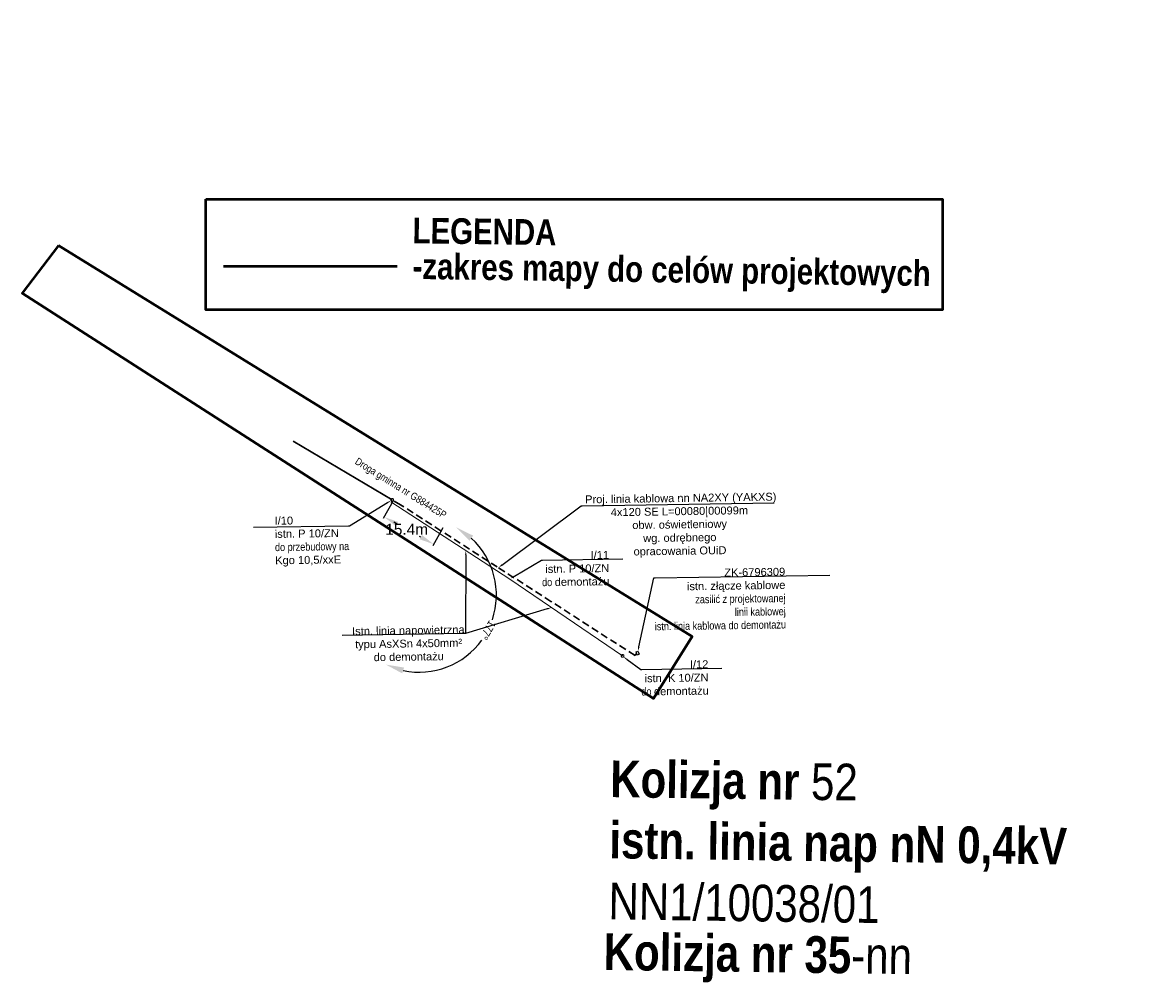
# Model space of a CAD drawing. Header units: millimetres. Extents: x 6504137 to 6515825, y 5737606 to 5784558.
# Tile 1 of 115: x 6504817 to 6505121, y 5737606 to 5737868. Entities that reach past the tile are written whole.
import ezdxf
from ezdxf import colors
from ezdxf.entities.mleader import LeaderData, LeaderLine
from ezdxf.math import Vec2, Vec3

# ---------------------------------------------------------------- set-up
doc = ezdxf.new("R2010")
doc.units = ezdxf.units.MM
doc.linetypes.add('JIS_02_2.0', pattern=[3, 2, -1])
for name, color, linetype in [('- kolizja linia nn', 132, 'Continuous'), ('_Kąt załomu', 7, 'Continuous'), ('_Opisy', 7, 'Continuous')]:
    doc.layers.add(name, color=color, linetype=linetype)
for name, color, linetype, lineweight in [('-Linia kablowa nn', 132, 'JIS_02_2.0', 30), ('_-demontaż nn', 132, 'DEMONTAZ', 20), ('_trasa_slupy', 1, 'Continuous', 20), ('_Zakres mapy projektowej', 4, 'Continuous', 50)]:
    doc.layers.add(name, color=color, linetype=linetype, lineweight=lineweight)
doc.layers.add('-wymiary', color=7, linetype='Continuous', lineweight=35, true_color=0x000000)
doc.layers.add('istn. linia nap.', color=7, linetype='Continuous', lineweight=0, true_color=0x000000)
doc.styles.add('Arial_Narr', font='ARIALN.TTF')
doc.styles.add('GEO-INFO', font='arial.ttf')
doc.styles.get("Standard").update_dxf_attribs({"font": 'ARIALN.TTF'})
doc.linetypes.add('DEMONTAZ', pattern='A,1,["x",Standard,S=1,R=0,X=-0.1,Y=-0.35],1', length=2)
doc.dimstyles.new('Kat załomu', dxfattribs={"dimtxt": 2.2, "dimasz": 5, "dimexe": 0.18, "dimexo": 0.0625, "dimtad": 0, "dimtih": 1, "dimtoh": 1, "dimdec": 4, "dimzin": 0, "dimdsep": 46, "dimtxsty": 'Standard', "dimcen": 0.9, "dimse1": 1, "dimse2": 1, "dimadec": 0, "dimazin": 0, "dimtfac": 1, "dimtdec": 4, "dimtofl": 0, "dimtmove": 0, "dimatfit": 3, "dimfxl": 1, "dimtolj": 1, "dimtzin": 0, "dimarcsym": 0})
doc.dimstyles.new('McRobic', dxfattribs={"dimtxt": 3, "dimasz": 4, "dimexe": 0.5, "dimexo": 0.04, "dimgap": 0.4, "dimtad": 0, "dimtih": 1, "dimtoh": 1, "dimdec": 1, "dimrnd": 0.01, "dimzin": 0, "dimdsep": 46, "dimtxsty": 'Standard', "dimcen": 0.09, "dimadec": 0, "dimazin": 0, "dimtfac": 1, "dimtdec": 1, "dimtofl": 0, "dimtmove": 0, "dimatfit": 3, "dimfxl": 1, "dimtolj": 1, "dimtzin": 0, "dimlwd": 25, "dimlwe": 25, "dimarcsym": 0})

# ---------------------------------------------------------------- blocks, each defined once
blk = doc.blocks.new('*D61')
at = {"layer": '_Kąt załomu', "color": 0, "lineweight": -2, "transparency": 16777216}
for start, end in [(3.6817, 94.6511), (254.9964, 345.9617)]:
    blk.add_arc((6505054.65, 5737946.46), 20.81, start, end, dxfattribs=at)
at = {"layer": '_Kąt załomu', "color": 0, "transparency": 16777216}
for points in [[(6505053.13, 5737966.38), (6505052.8, 5737968.01), (6505048.07, 5737966.2)], [(6505048.96, 5737925.59), (6505049.58, 5737927.13), (6505044.63, 5737928.23)]]:
    blk.add_solid(points, dxfattribs=at)
at = {"layer": 'Defpoints', "color": 0, "transparency": 16777216}
for p in [(6504874.76, 5738485.57), (6505072.16, 5737957.7), (6505054.65, 5737946.46), (6504925.59, 5737711.74)]:
    blk.add_point(p, dxfattribs=at)
at = {"layer": '_Kąt załomu', "color": 0, "transparency": 16777216, "insert": (6505075.38, 5737944.58), "char_height": 2.2, "attachment_point": 5, "rotation": 265}
blk.add_mtext('\\A1;227°', dxfattribs=at)
blk = doc.blocks.new('*D62')
at = {"layer": '_Kąt załomu', "color": 0, "lineweight": -2, "transparency": 16777216}
for start, end in [(341.2876, 47.5471), (257.9751, 324.2958)]:
    blk.add_arc((6504925.59, 5737711.74), 21.04, start, end, dxfattribs=at)
at = {"layer": '_Kąt załomu', "color": 0, "transparency": 16777216}
for points in [[(6504939.31, 5737726.59), (6504940.28, 5737727.95), (6504935.73, 5737730.18)], [(6504920.94, 5737690.38), (6504921.47, 5737691.95), (6504916.47, 5737692.78)]]:
    blk.add_solid(points, dxfattribs=at)
at = {"layer": 'Defpoints', "color": 0, "transparency": 16777216}
for p in [(6505054.65, 5737946.46), (6504925.59, 5737711.74), (6504937.14, 5737694.15), (6504914.43, 5737688.53)]:
    blk.add_point(p, dxfattribs=at)
at = {"layer": '_Kąt załomu', "color": 0, "transparency": 16777216, "insert": (6504944.3, 5737702.11), "char_height": 2.2, "attachment_point": 5, "rotation": 240}
blk.add_mtext('\\A1;177°', dxfattribs=at)
blk = doc.blocks.new('*D164')
at = {"layer": '-wymiary', "color": 0, "linetype": 'Continuous', "lineweight": 25, "transparency": 16777216}
for p, q in [((6504918.49, 5737737.48), (6504915.8, 5737732.59)), ((6504931.98, 5737730.06), (6504929.28, 5737725.17))]:
    blk.add_line(p, q, dxfattribs=at)
at = {"layer": '-wymiary', "color": 0, "lineweight": 25, "transparency": 16777216}
for p, q in [((6504919.55, 5737731.1), (6504918.66, 5737731.59)), ((6504926.02, 5737727.54), (6504925.67, 5737727.73))]:
    blk.add_line(p, q, dxfattribs=at)
at = {"layer": '-wymiary', "color": 0, "transparency": 16777216}
for points in [[(6504919.87, 5737731.68), (6504919.23, 5737730.52), (6504916.04, 5737733.03)], [(6504925.7, 5737726.95), (6504926.34, 5737728.12), (6504929.52, 5737725.61)]]:
    blk.add_solid(points, dxfattribs=at)
at = {"layer": 'Defpoints', "color": 0, "transparency": 16777216}
for p in [(6504918.51, 5737737.52), (6504916.04, 5737733.03), (6504931.99, 5737730.09)]:
    blk.add_point(p, dxfattribs=at)
at = {"layer": '-wymiary', "color": 0, "transparency": 16777216, "insert": (6504922.16, 5737729.66), "char_height": 3, "attachment_point": 5, "rotation": 0.0213, "style": 'GEO-INFO'}
blk.add_mtext('\\A1;15.4m', dxfattribs=at)
blk = doc.blocks.new('OKRAG_PELNY')
at = {"color": 0}
blk.add_lwpolyline([(0.5, 0), (0.482963, -0.12941), (0.433013, -0.25), (0.353553, -0.353553), (0.25, -0.433013), (0.12941, -0.482963), (0, -0.5), (-0.12941, -0.482963), (-0.25, -0.433013), (-0.353553, -0.353553), (-0.433013, -0.25), (-0.482963, -0.12941), (-0.5, 0), (-0.482963, 0.12941), (-0.433013, 0.25), (-0.353553, 0.353553), (-0.25, 0.433013), (-0.12941, 0.482963), (0, 0.5), (0.12941, 0.482963), (0.25, 0.433013), (0.353553, 0.353553), (0.433013, 0.25), (0.482963, 0.12941)], close=True, dxfattribs=at)

msp = doc.modelspace()

# ---------------------------------------------------------------- linework, layer by layer
at = {"layer": '- kolizja linia nn', "elevation": 10.18}
msp.add_lwpolyline([(6504985.01703, 5737695.37072), (6504984.6875, 5737696.21909), (6504985.20333, 5737696.41945), (6504985.53286, 5737695.57109)], close=True, dxfattribs=at)
at = {"layer": '_-demontaż nn', "linetype": 'DEMONTAZ'}
msp.add_line((6504950.33106, 5737716.06811, 10.18), (6504981.01312, 5737695.11885, 10.18), dxfattribs=at)
at = {"layer": '_Zakres mapy projektowej', "color": 18, "true_color": 0x000000}
msp.add_lwpolyline([(6504867.39143, 5737819.76663), (6505068.20231, 5737819.76663), (6505068.20231, 5737789.51118), (6504867.39143, 5737789.51118)], close=True, dxfattribs=at)
at = {"layer": '_Zakres mapy projektowej'}
msp.add_lwpolyline([(6504872.26194, 5737801.4539), (6504919.53603, 5737801.4539)], dxfattribs=at)

# ---------------------------------------------------------------- block references
at = {"layer": '_-demontaż nn', "color": 18, "lineweight": 18, "true_color": 0x000000, "xscale": 0.6999999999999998, "yscale": 0.6999999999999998, "rotation": 179.6972132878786}
msp.add_blockref('OKRAG_PELNY', (6504981.02282, 5737695.14002, 10.18), dxfattribs=at)

# ---------------------------------------------------------------- texts
at = {"layer": '_trasa_slupy', "attachment_point": 1, "rotation": 359.205026, "style": 'Arial_Narr'}
for s, insert, char_height, width in [('{\\fArial Narrow|b1|i0|c238|p34;LEGENDA}', (6504923.83381, 5737814.70664, 7.126), 7, 243.7368529), ('{\\fArial Narrow|b1|i0|c238|p34;-zakres mapy do celów projektowych}', (6504923.83381, 5737804.97751, 7.126), 7, 243.7368529), ('{\\fArial Narrow|b1|i0|c238|p34;Kolizja nr }52\\P{\\fArial Narrow|b1|i0|c238|p34;istn. linia nap nN 0,4kV\\P}NN1/10038/01', (6504977.74133, 5737666.62422, 10.18), 10, 348.1955042)]:
    msp.add_mtext(s, dxfattribs=dict(at, insert=insert, char_height=char_height, width=width))
at = {"layer": '_trasa_slupy', "color": 5, "insert": (6504975.96207, 5737619.47726), "char_height": 10, "width": 348.1955042, "attachment_point": 1, "rotation": 359.205026, "style": 'Arial_Narr'}
msp.add_mtext('{\\fArial Narrow|b1|i0|c238|p34;Kolizja nr 35}-nn', dxfattribs=at)

# ---------------------------------------------------------------- dimensions: what is measured, and where the dimension line sits
at = {"layer": '_Kąt załomu'}
for base, center, p1, p2, picture, middle, turn in [((6505072.16317, 5737957.69977), (6505054.654, 5737946.459), (6504874.761, 5738485.573), (6504925.589, 5737711.743), '*D61', (6505075.37602, 5737944.58182), 265), ((6504937.13583, 5737694.15342), (6504925.589, 5737711.743), (6505054.654, 5737946.459), (6504914.433, 5737688.534), '*D62', (6504944.29665, 5737702.1125), 240)]:
    dim = msp.add_angular_dim_3p(base=base, center=center, p1=p1, p2=p2, dimstyle='Kat załomu', dxfattribs=at)
    dim.commit()
    dim.dimension.update_dxf_attribs({"geometry": picture, "text_midpoint": middle, "text_rotation": turn})

# ---------------------------------------------------------------- leaders
at = {"layer": '_Opisy', "linetype": 'Continuous'}
ml = msp.add_multileader_mtext('Standard', dxfattribs=at)
ml.set_content('{\\fArial|b0|i0|c238|p34;\\C256; Proj. linia kablowa nn NA2XY (YAKXS) \\P\\pxqc;4x120 SE L=00080|00099m\\Pobw. oświetleniowy \\Pwg. odrębnego\\Popracowania OUiD }', color=256)
ml.set_leader_properties()
ml.build(insert=Vec2(0, 0))
ml.multileader.update_dxf_attribs({"text_left_attachment_type": 6, "text_right_attachment_type": 6, "dogleg_length": 0.36, "arrow_head_size": 1.2, "scale": 0.8})
ctx = ml.context
ctx.base_point, ctx.scale, ctx.char_height, ctx.arrow_head_size, ctx.landing_gap_size, ctx.plane_origin, ctx.plane_x_axis, ctx.plane_y_axis = Vec3(6504969.97889, 5737736.1005, 61.78), 0.8, 2.16, 1.2, 0.072, Vec3(6504881.23763, 5737506.78867, 61.78), Vec3(0.999892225, 0.014681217), Vec3(-0.014681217, 0.999892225)
ctx.left_attachment, ctx.right_attachment, ctx.text_align_type = 6, 6, 2
notes = []
notes.append((ctx, [(1, (1, 1, 0), (6504969.69092, 5737736.09627, 61.78), (0.999892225, 0.014681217), 0.288, [(1, [(6504947.17414, 5737719.20918, 61.78)], 0, [])])]))
ctx.mtext.insert, ctx.mtext.text_direction, ctx.mtext.rotation, ctx.mtext.alignment, ctx.mtext.flow_direction = Vec3(6504996.45151, 5737739.286, 61.78), Vec3(0.999892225, 0.014681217), 0.014681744, 2, 5
ml = msp.add_multileader_mtext('Standard', dxfattribs=at)
ml.set_content('\\pxqc;{\\fArial|b0|i0|c238|p34;Istn. linia napowietrzna \\Ptypu AsXSn 4x50mm²\\P\\pq*;do demontażu}', color=256)
ml.set_leader_properties()
ml.build(insert=Vec2(0, 0))
ml.multileader.update_dxf_attribs({"text_left_attachment_type": 6, "text_right_attachment_type": 6, "dogleg_length": 0.45, "arrow_head_size": 1.2, "scale": 0.8})
ctx = ml.context
ctx.base_point, ctx.scale, ctx.char_height, ctx.arrow_head_size, ctx.landing_gap_size, ctx.plane_origin, ctx.plane_x_axis, ctx.plane_y_axis = Vec3(6504907.43023, 5737700.77543, 51.2), 0.8, 2.16, 1.2, 0.072, Vec3(6505019.62709, 5737746.5112, 51.2), Vec3(0.999892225, 0.014681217), Vec3(-0.014681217, 0.999892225)
ctx.left_attachment, ctx.right_attachment = 6, 6
notes.append((ctx, [(0, (1, 1, 0), (6504938.21659, 5737701.22746, 51.2), (-0.999892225, -0.014681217), 0.36, [(1, [(6504961.65601, 5737708.33559, 51.2)], 0, []), (0, [(6504938.28014, 5737723.88021, 51.2)], 0, [])])]))
ctx.mtext.insert, ctx.mtext.text_direction, ctx.mtext.rotation, ctx.mtext.alignment, ctx.mtext.flow_direction = Vec3(6504922.6112, 5737703.19393, 51.2), Vec3(0.999892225, 0.014681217), 0.014681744, 2, 5
ml = msp.add_multileader_mtext('Standard', dxfattribs=at)
ml.set_content('{\\fArial|b0|i0|c238|p34;I/11        \\P\\C256;istn. P 10/ZN\\P}do {\\fArial|b0|i0|c238|p34;\\C256;demontażu}', color=256)
ml.set_leader_properties()
ml.build(insert=Vec2(0, 0))
ml.multileader.update_dxf_attribs({"text_left_attachment_type": 6, "text_right_attachment_type": 6, "dogleg_length": 0.36, "arrow_head_size": 1.2, "scale": 0.8})
ctx = ml.context
ctx.base_point, ctx.scale, ctx.char_height, ctx.arrow_head_size, ctx.landing_gap_size, ctx.plane_origin, ctx.plane_x_axis, ctx.plane_y_axis = Vec3(6504959.21556, 5737721.28494, 40.96), 0.8, 2.16, 1.2, 0.072, Vec3(6505069.94629, 5737764.57716, 40.96), Vec3(0.999892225, 0.014681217), Vec3(-0.014681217, 0.999892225)
ctx.left_attachment, ctx.right_attachment, ctx.text_align_type = 6, 6, 2
notes.append((ctx, [(1, (1, 1, 0), (6504958.92759, 5737721.28071, 40.96), (0.999892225, 0.014681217), 0.288, [(1, [(6504950.49176, 5737716.25962, 40.96)], 0, [])])]))
ctx.mtext.insert, ctx.mtext.text_direction, ctx.mtext.rotation, ctx.mtext.alignment, ctx.mtext.flow_direction = Vec3(6504977.32552, 5737723.78329, 40.96), Vec3(0.999892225, 0.014681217), 0.014681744, 3, 5
ml = msp.add_multileader_mtext('Standard', dxfattribs=at)
ml.set_content('{\\fArial|b0|i0|c238|p34;ZK-6796309        \\P\\C256;istn. złącze kablowe\\P}zasilić z projektowanej \\Plinii kablowej\\Pistn. linia kablowa do demontażu', color=256)
ml.set_leader_properties()
ml.build(insert=Vec2(0, 0))
ml.multileader.update_dxf_attribs({"text_left_attachment_type": 6, "text_right_attachment_type": 6, "dogleg_length": 0.36, "arrow_head_size": 1.2, "scale": 0.8})
ctx = ml.context
ctx.base_point, ctx.scale, ctx.char_height, ctx.arrow_head_size, ctx.landing_gap_size, ctx.plane_origin, ctx.plane_x_axis, ctx.plane_y_axis = Vec3(6504989.87438, 5737716.4727, 40.96), 0.8, 2.16, 1.2, 0.072, Vec3(6505100.60511, 5737759.76492, 40.96), Vec3(0.999892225, 0.014681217), Vec3(-0.014681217, 0.999892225)
ctx.left_attachment, ctx.right_attachment, ctx.text_align_type = 6, 6, 2
notes.append((ctx, [(1, (1, 1, 0), (6504989.58641, 5737716.46847, 40.96), (0.999892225, 0.014681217), 0.288, [(1, [(6504985.20333, 5737696.41945, 40.96)], 0, [])])]))
ctx.mtext.insert, ctx.mtext.text_direction, ctx.mtext.rotation, ctx.mtext.alignment, ctx.mtext.flow_direction = Vec3(6505025.33508, 5737719.1978, 40.96), Vec3(0.999892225, 0.014681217), 0.014681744, 3, 5
ml = msp.add_multileader_mtext('Standard', dxfattribs=at)
ml.set_content('{\\fArial|b0|i0|c238|p34;I/12        \\P\\C256;istn. K 10/ZN\\P}do {\\fArial|b0|i0|c238|p34;\\C256;demontażu}', color=256)
ml.set_leader_properties()
ml.build(insert=Vec2(0, 0))
ml.multileader.update_dxf_attribs({"text_left_attachment_type": 6, "text_right_attachment_type": 6, "dogleg_length": 0.36, "arrow_head_size": 1.2, "scale": 0.8})
ctx = ml.context
ctx.base_point, ctx.scale, ctx.char_height, ctx.arrow_head_size, ctx.landing_gap_size, ctx.plane_origin, ctx.plane_x_axis, ctx.plane_y_axis = Vec3(6504986.275, 5737691.45633, 40.96), 0.8, 2.16, 1.2, 0.072, Vec3(6505097.00573, 5737734.74855, 40.96), Vec3(0.999892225, 0.014681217), Vec3(-0.014681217, 0.999892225)
ctx.left_attachment, ctx.right_attachment, ctx.text_align_type = 6, 6, 2
notes.append((ctx, [(1, (1, 1, 0), (6504985.98703, 5737691.45211, 40.96), (0.999892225, 0.014681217), 0.288, [(1, [(6504981.269, 5737694.89122, 40.96)], 0, [])])]))
ctx.mtext.insert, ctx.mtext.text_direction, ctx.mtext.rotation, ctx.mtext.alignment, ctx.mtext.flow_direction = Vec3(6505004.38496, 5737693.95468, 40.96), Vec3(0.999892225, 0.014681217), 0.014681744, 3, 5
for ctx, leaders in notes:
    for number, flags, end, landing, length, lines in leaders:
        leader = LeaderData()
        leader.index, (leader.has_last_leader_line, leader.has_dogleg_vector, leader.attachment_direction) = number, flags
        leader.last_leader_point, leader.dogleg_vector, leader.dogleg_length = Vec3(end), Vec3(landing), length
        for number, points, colour, breaks in lines:
            line = LeaderLine()
            line.index, line.vertices, line.color, line.breaks = number, Vec3.list(points), colors.encode_raw_color(colour), breaks
            leader.lines.append(line)
        ctx.leaders.append(leader)

# ---------------------------------------------------------------- next in the draw order: texts
at = {"layer": '_Opisy', "insert": (6504920.41656, 5737740.68049, 20.32), "char_height": 2, "attachment_point": 5, "rotation": 328.084246, "bg_fill": 3, "box_fill_scale": 1, "bg_fill_color": 256, "bg_fill_transparency": 0}
msp.add_mtext_dynamic_manual_height_columns('Droga gminna nr G884425P', width=28.9105105, gutter_width=10, heights=[0], dxfattribs=at)

# ---------------------------------------------------------------- next in the draw order: linework, layer by layer
at = {"layer": '-Linia kablowa nn', "elevation": 10.18}
msp.add_lwpolyline([(6504984.86017, 5737695.77455), (6504984.86017, 5737695.77455), (6504984.86017, 5737695.77455), (6504984.86017, 5737695.77455), (6504984.86017, 5737695.77455), (6504984.86017, 5737695.77455), (6504984.86017, 5737695.77455), (6504984.86017, 5737695.77455), (6504984.86017, 5737695.77455), (6504984.86017, 5737695.77455), (6504984.86017, 5737695.77455), (6504984.86017, 5737695.77455), (6504984.86017, 5737695.77455), (6504984.86017, 5737695.77455), (6504984.86017, 5737695.77455), (6504984.86017, 5737695.77455), (6504984.86017, 5737695.77455), (6504984.86017, 5737695.77455), (6504984.86017, 5737695.77455), (6504984.86017, 5737695.77455), (6504984.86017, 5737695.77455), (6504984.86017, 5737695.77455), (6504984.86017, 5737695.77455), (6504984.86017, 5737695.77455), (6504984.41965, 5737695.23411), (6504984.41965, 5737695.23411), (6504984.41965, 5737695.23411), (6504984.41965, 5737695.23411), (6504984.41965, 5737695.23411), (6504984.41965, 5737695.23411), (6504984.41965, 5737695.23411), (6504984.41965, 5737695.23411), (6504984.41965, 5737695.23411), (6504984.41965, 5737695.23411), (6504984.41965, 5737695.23411), (6504984.41965, 5737695.23411), (6504984.41965, 5737695.23411), (6504984.41965, 5737695.23411), (6504984.41965, 5737695.23411), (6504984.41965, 5737695.23411), (6504984.41965, 5737695.23411), (6504984.41965, 5737695.23411), (6504984.41965, 5737695.23411), (6504984.41965, 5737695.23411), (6504984.41965, 5737695.23411), (6504984.41965, 5737695.23411), (6504984.41965, 5737695.23411), (6504984.41965, 5737695.23411), (6504984.41965, 5737695.23411), (6504984.41965, 5737695.23411), (6504984.41965, 5737695.23411), (6504984.41965, 5737695.23411), (6504984.41965, 5737695.23411), (6504984.41965, 5737695.23411), (6504984.41965, 5737695.23411), (6504984.41965, 5737695.23411), (6504984.41965, 5737695.23411), (6504984.41965, 5737695.23411), (6504984.41965, 5737695.23411), (6504984.41965, 5737695.23411), (6504984.41965, 5737695.23411), (6504984.41965, 5737695.23411), (6504984.41965, 5737695.23411), (6504984.41965, 5737695.23411), (6504984.41965, 5737695.23411), (6504984.41965, 5737695.23411), (6504984.41965, 5737695.23411), (6504984.41965, 5737695.23411), (6504984.41965, 5737695.23411), (6504984.41965, 5737695.23411), (6504984.41965, 5737695.23411), (6504984.41965, 5737695.23411), (6504984.41965, 5737695.23411), (6504984.41965, 5737695.23411), (6504984.41965, 5737695.23411), (6504984.41965, 5737695.23411), (6504984.41965, 5737695.23411), (6504984.41965, 5737695.23411), (6504984.41965, 5737695.23411), (6504984.41965, 5737695.23411), (6504984.41965, 5737695.23411), (6504984.41965, 5737695.23411), (6504984.41965, 5737695.23411), (6504984.41965, 5737695.23411), (6504984.41965, 5737695.23411), (6504984.41965, 5737695.23411), (6504984.41965, 5737695.23411), (6504984.41965, 5737695.23411), (6504961.50465, 5737709.98458), (6504961.50465, 5737709.98458), (6504961.50465, 5737709.98458), (6504961.50465, 5737709.98458), (6504961.50465, 5737709.98458), (6504961.50465, 5737709.98458), (6504961.50465, 5737709.98458), (6504961.50465, 5737709.98458), (6504961.50465, 5737709.98458), (6504961.50465, 5737709.98458), (6504961.50465, 5737709.98458), (6504961.50465, 5737709.98458), (6504961.50465, 5737709.98458), (6504961.50465, 5737709.98458), (6504961.50465, 5737709.98458), (6504961.50465, 5737709.98458), (6504961.50465, 5737709.98458), (6504961.50465, 5737709.98458), (6504961.50465, 5737709.98458), (6504961.50465, 5737709.98458), (6504961.50465, 5737709.98458), (6504961.50465, 5737709.98458), (6504961.50465, 5737709.98458), (6504961.50465, 5737709.98458), (6504961.50465, 5737709.98458), (6504961.50465, 5737709.98458), (6504961.50465, 5737709.98458), (6504961.50465, 5737709.98458), (6504961.50465, 5737709.98458), (6504961.50465, 5737709.98458), (6504961.50465, 5737709.98458), (6504961.50465, 5737709.98458), (6504961.50465, 5737709.98458), (6504961.50465, 5737709.98458), (6504961.50465, 5737709.98458), (6504961.50465, 5737709.98458), (6504961.50465, 5737709.98458), (6504961.50465, 5737709.98458), (6504961.50465, 5737709.98458), (6504961.50465, 5737709.98458), (6504961.50465, 5737709.98458), (6504961.50465, 5737709.98458), (6504961.50465, 5737709.98458), (6504961.50465, 5737709.98458), (6504961.50465, 5737709.98458), (6504961.50465, 5737709.98458), (6504961.50465, 5737709.98458), (6504961.50465, 5737709.98458), (6504961.50465, 5737709.98458), (6504961.50465, 5737709.98458), (6504961.50465, 5737709.98458), (6504961.50465, 5737709.98458), (6504961.50465, 5737709.98458), (6504961.50465, 5737709.98458), (6504961.50465, 5737709.98458), (6504961.50465, 5737709.98458), (6504961.50465, 5737709.98458), (6504961.50465, 5737709.98458), (6504961.50465, 5737709.98458), (6504961.50465, 5737709.98458), (6504961.50465, 5737709.98458), (6504961.50465, 5737709.98458), (6504961.50465, 5737709.98458), (6504961.50465, 5737709.98458), (6504946.87827, 5737719.39963), (6504946.87827, 5737719.39963), (6504946.87827, 5737719.39963), (6504946.87827, 5737719.39963), (6504946.87827, 5737719.39963), (6504946.87827, 5737719.39963), (6504946.87827, 5737719.39963), (6504946.87827, 5737719.39963), (6504946.87827, 5737719.39963), (6504946.87827, 5737719.39963), (6504946.87827, 5737719.39963), (6504946.87827, 5737719.39963), (6504946.87827, 5737719.39963), (6504946.87827, 5737719.39963), (6504946.87827, 5737719.39963), (6504946.87827, 5737719.39963), (6504946.87827, 5737719.39963), (6504946.87827, 5737719.39963), (6504946.87827, 5737719.39963), (6504946.87827, 5737719.39963), (6504946.87827, 5737719.39963), (6504946.87827, 5737719.39963), (6504946.87827, 5737719.39963), (6504946.87827, 5737719.39963), (6504946.87827, 5737719.39963), (6504946.87827, 5737719.39963), (6504946.87827, 5737719.39963), (6504946.87827, 5737719.39963), (6504946.87827, 5737719.39963), (6504946.87827, 5737719.39963), (6504946.87827, 5737719.39963), (6504946.87827, 5737719.39963), (6504946.87827, 5737719.39963), (6504946.87827, 5737719.39963), (6504946.87827, 5737719.39963), (6504946.87827, 5737719.39963), (6504946.87827, 5737719.39963), (6504946.87827, 5737719.39963), (6504946.87827, 5737719.39963), (6504946.87827, 5737719.39963), (6504946.87827, 5737719.39963), (6504946.87827, 5737719.39963), (6504946.87827, 5737719.39963), (6504946.87827, 5737719.39963), (6504946.87827, 5737719.39963), (6504946.87827, 5737719.39963), (6504946.87827, 5737719.39963), (6504946.87827, 5737719.39963), (6504946.87827, 5737719.39963), (6504946.87827, 5737719.39963), (6504946.87827, 5737719.39963), (6504946.87827, 5737719.39963), (6504946.87827, 5737719.39963), (6504946.87827, 5737719.39963), (6504946.87827, 5737719.39963), (6504946.87827, 5737719.39963), (6504946.87827, 5737719.39963), (6504946.87827, 5737719.39963), (6504946.87827, 5737719.39963), (6504946.87827, 5737719.39963), (6504946.87827, 5737719.39963), (6504946.87827, 5737719.39963), (6504946.87827, 5737719.39963), (6504946.87827, 5737719.39963), (6504931.51249, 5737729.29063), (6504931.51249, 5737729.29063), (6504931.51249, 5737729.29063), (6504931.51249, 5737729.29063), (6504931.51249, 5737729.29063), (6504931.51249, 5737729.29063), (6504931.51249, 5737729.29063), (6504931.51249, 5737729.29063), (6504931.51249, 5737729.29063), (6504931.51249, 5737729.29063), (6504931.51249, 5737729.29063), (6504931.51249, 5737729.29063), (6504931.51249, 5737729.29063), (6504931.51249, 5737729.29063), (6504931.51249, 5737729.29063), (6504931.51249, 5737729.29063), (6504931.51249, 5737729.29063), (6504931.51249, 5737729.29063), (6504931.51249, 5737729.29063), (6504931.51249, 5737729.29063), (6504931.51249, 5737729.29063), (6504931.51249, 5737729.29063), (6504931.51249, 5737729.29063), (6504931.51249, 5737729.29063), (6504931.51249, 5737729.29063), (6504931.51249, 5737729.29063), (6504931.51249, 5737729.29063), (6504931.51249, 5737729.29063), (6504931.51249, 5737729.29063), (6504931.51249, 5737729.29063), (6504931.51249, 5737729.29063), (6504931.51249, 5737729.29063), (6504931.51249, 5737729.29063), (6504931.51249, 5737729.29063), (6504931.51249, 5737729.29063), (6504931.51249, 5737729.29063), (6504931.51249, 5737729.29063), (6504931.51249, 5737729.29063), (6504931.51249, 5737729.29063), (6504931.51249, 5737729.29063), (6504931.51249, 5737729.29063), (6504931.51249, 5737729.29063), (6504931.51249, 5737729.29063), (6504931.51249, 5737729.29063), (6504931.51249, 5737729.29063), (6504931.51249, 5737729.29063), (6504931.51249, 5737729.29063), (6504931.51249, 5737729.29063), (6504931.51249, 5737729.29063), (6504931.51249, 5737729.29063), (6504931.51249, 5737729.29063), (6504931.51249, 5737729.29063), (6504931.51249, 5737729.29063), (6504931.51249, 5737729.29063), (6504931.51249, 5737729.29063), (6504931.51249, 5737729.29063), (6504931.51249, 5737729.29063), (6504931.51249, 5737729.29063), (6504931.51249, 5737729.29063), (6504931.51249, 5737729.29063), (6504931.51249, 5737729.29063), (6504931.51249, 5737729.29063), (6504931.51249, 5737729.29063), (6504931.51249, 5737729.29063), (6504920.5078, 5737736.37439), (6504920.5078, 5737736.37439), (6504920.5078, 5737736.37439), (6504920.5078, 5737736.37439), (6504920.5078, 5737736.37439), (6504920.5078, 5737736.37439), (6504920.5078, 5737736.37439), (6504920.5078, 5737736.37439), (6504920.5078, 5737736.37439), (6504920.5078, 5737736.37439), (6504920.5078, 5737736.37439), (6504920.5078, 5737736.37439), (6504920.5078, 5737736.37439), (6504920.5078, 5737736.37439), (6504920.5078, 5737736.37439), (6504920.5078, 5737736.37439), (6504920.5078, 5737736.37439), (6504920.5078, 5737736.37439), (6504920.5078, 5737736.37439), (6504920.5078, 5737736.37439), (6504920.5078, 5737736.37439), (6504920.5078, 5737736.37439), (6504920.5078, 5737736.37439), (6504920.5078, 5737736.37439), (6504920.5078, 5737736.37439), (6504920.5078, 5737736.37439), (6504920.5078, 5737736.37439), (6504920.5078, 5737736.37439), (6504920.5078, 5737736.37439), (6504920.5078, 5737736.37439), (6504920.5078, 5737736.37439), (6504920.5078, 5737736.37439), (6504920.5078, 5737736.37439), (6504920.5078, 5737736.37439), (6504920.5078, 5737736.37439), (6504920.5078, 5737736.37439), (6504920.5078, 5737736.37439), (6504920.5078, 5737736.37439), (6504920.5078, 5737736.37439), (6504920.5078, 5737736.37439), (6504920.5078, 5737736.37439), (6504920.5078, 5737736.37439), (6504920.5078, 5737736.37439), (6504920.5078, 5737736.37439), (6504920.5078, 5737736.37439), (6504920.5078, 5737736.37439), (6504920.5078, 5737736.37439), (6504920.5078, 5737736.37439), (6504920.5078, 5737736.37439), (6504920.5078, 5737736.37439), (6504920.5078, 5737736.37439), (6504920.5078, 5737736.37439), (6504920.5078, 5737736.37439), (6504920.5078, 5737736.37439), (6504920.5078, 5737736.37439), (6504920.5078, 5737736.37439), (6504920.5078, 5737736.37439), (6504920.5078, 5737736.37439), (6504920.5078, 5737736.37439), (6504920.5078, 5737736.37439), (6504920.5078, 5737736.37439), (6504920.5078, 5737736.37439), (6504920.5078, 5737736.37439), (6504920.5078, 5737736.37439), (6504918.22564, 5737737.70946), (6504918.22564, 5737737.70946), (6504918.22564, 5737737.70946), (6504918.22564, 5737737.70946), (6504918.22564, 5737737.70946), (6504918.22564, 5737737.70946), (6504918.22564, 5737737.70946), (6504918.22564, 5737737.70946), (6504918.22564, 5737737.70946), (6504918.22564, 5737737.70946), (6504918.22564, 5737737.70946), (6504918.22564, 5737737.70946), (6504918.22564, 5737737.70946), (6504918.22564, 5737737.70946), (6504918.22564, 5737737.70946), (6504918.22564, 5737737.70946), (6504918.22564, 5737737.70946), (6504918.22564, 5737737.70946), (6504918.22564, 5737737.70946), (6504918.22564, 5737737.70946), (6504918.22564, 5737737.70946), (6504918.22564, 5737737.70946), (6504918.22564, 5737737.70946), (6504918.22564, 5737737.70946), (6504918.22564, 5737737.70946), (6504918.22564, 5737737.70946), (6504918.22564, 5737737.70946), (6504918.22564, 5737737.70946), (6504918.22564, 5737737.70946), (6504918.22564, 5737737.70946), (6504918.22564, 5737737.70946), (6504918.22564, 5737737.70946), (6504918.22564, 5737737.70946), (6504918.22564, 5737737.70946), (6504918.22564, 5737737.70946), (6504918.22564, 5737737.70946), (6504918.22564, 5737737.70946), (6504918.22564, 5737737.70946), (6504918.22564, 5737737.70946), (6504918.22564, 5737737.70946), (6504918.22564, 5737737.70946)], dxfattribs=at)
at = {"layer": '_-demontaż nn', "linetype": 'DEMONTAZ'}
msp.add_line((6504917.82383, 5737737.14117, 10.18), (6504950.33106, 5737716.06811, 10.18), dxfattribs=at)
at = {"layer": '_Zakres mapy projektowej'}
msp.add_lwpolyline([(6504827.28154, 5737807.10089), (6504817.38008, 5737794.09226), (6504989.47525, 5737683.5416), (6504999.99304, 5737700.44107)], close=True, dxfattribs=at)
at = {"layer": 'istn. linia nap.', "color": 18, "linetype": 'Continuous', "lineweight": 30, "true_color": 0x000000}
msp.add_line((6504891.18473, 5737753.75076, 10.18), (6504918.22564, 5737737.70946, 10.18), dxfattribs=at)

# ---------------------------------------------------------------- next in the draw order: block references
at = {"layer": '_-demontaż nn', "lineweight": 18, "xscale": 0.6999999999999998, "yscale": 0.6999999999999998, "rotation": 179.6972132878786}
msp.add_blockref('OKRAG_PELNY', (6504918.22564, 5737737.70946, 10.18), dxfattribs=at)

# ---------------------------------------------------------------- next in the draw order: dimensions: what is measured, and where the dimension line sits
at = {"layer": '-wymiary', "color": 7, "linetype": 'Continuous'}
dim = msp.add_linear_dim(base=(6504916.04452, 5737733.02905, 10.18), p1=(6504931.99438, 5737730.0943, 10.18), p2=(6504918.51402, 5737737.51507, 10.18), angle=151.1677418, dimstyle='McRobic', override={"dimpost": 'm', "dimtxsty": 'GEO-INFO'}, dxfattribs=at)
dim.commit()
dim.dimension.update_dxf_attribs({"geometry": '*D164', "text_midpoint": (6504922.16399, 5737729.66036, 10.18), "dimtype": 161, "text_rotation": 210})

# ---------------------------------------------------------------- next in the draw order: leaders
at = {"layer": '_Opisy', "linetype": 'Continuous'}
ml = msp.add_multileader_mtext('Standard', dxfattribs=at)
ml.set_content('{\\fArial|b0|i0|c238|p34;I/10        \\P\\C256;istn. P 10/ZN\\P}do przebudowy na\\P{\\fArial|b0|i0|c238|p34;\\C256;Kgo 10,5/xxE}', color=256)
ml.set_leader_properties()
ml.build(insert=Vec2(0, 0))
ml.multileader.update_dxf_attribs({"text_left_attachment_type": 6, "text_right_attachment_type": 6, "dogleg_length": 0.36, "arrow_head_size": 1.2, "scale": 0.8})
ctx = ml.context
ctx.base_point, ctx.scale, ctx.char_height, ctx.arrow_head_size, ctx.landing_gap_size, ctx.plane_origin, ctx.plane_x_axis, ctx.plane_y_axis = Vec3(6504886.11478, 5737730.2482, 30.78), 0.8, 2.16, 1.2, 0.072, Vec3(6504982.38483, 5737779.9691, 30.78), Vec3(0.999892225, 0.014681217), Vec3(-0.014681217, 0.999892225)
ctx.left_attachment, ctx.right_attachment = 6, 6
notes = []
notes.append((ctx, [(1, (1, 1, 0), (6504906.57688, 5737730.54864, 30.78), (-0.999892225, -0.014681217), 0.288, [(1, [(6504917.92162, 5737737.53606, 30.78)], 0, [])])]))
ctx.mtext.insert, ctx.mtext.text_direction, ctx.mtext.rotation, ctx.mtext.flow_direction = Vec3(6504886.1452, 5737733.08082, 30.78), Vec3(0.999892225, 0.014681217), 0.014681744, 5
for ctx, leaders in notes:
    for number, flags, end, landing, length, lines in leaders:
        leader = LeaderData()
        leader.index, (leader.has_last_leader_line, leader.has_dogleg_vector, leader.attachment_direction) = number, flags
        leader.last_leader_point, leader.dogleg_vector, leader.dogleg_length = Vec3(end), Vec3(landing), length
        for number, points, colour, breaks in lines:
            line = LeaderLine()
            line.index, line.vertices, line.color, line.breaks = number, Vec3.list(points), colors.encode_raw_color(colour), breaks
            leader.lines.append(line)
        ctx.leaders.append(leader)

doc.saveas('drawing.dxf')
